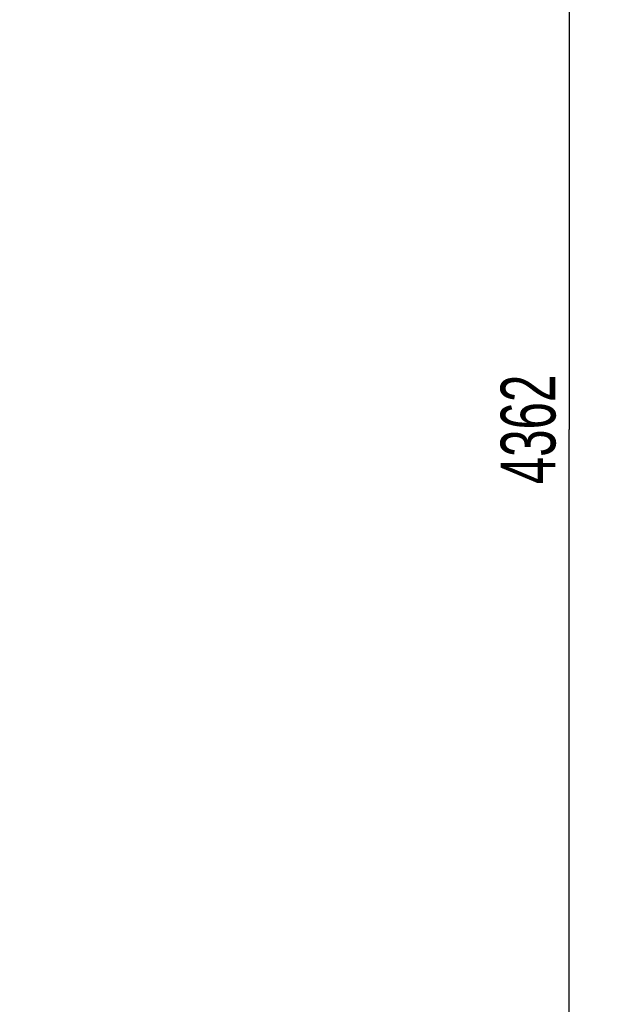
# Model space of a CAD drawing. Header units: millimetres. Extents: x 0 to 1189, y 0 to 841.
# Tile 37 of 117: x 219 to 256, y 603 to 666. Entities that reach past the tile are written whole.
import ezdxf
from ezdxf.enums import TextEntityAlignment as Align

# ---------------------------------------------------------------- set-up
doc = ezdxf.new("R2010")
doc.units = ezdxf.units.MM
doc.header["$LTSCALE"] = 65.395
doc.layers.get('0').update_dxf_attribs({"linetype": 'CONTINUOUS'})
doc.styles.get("Standard").update_dxf_attribs({"font": 'txt', "width": 0.6})
doc.dimstyles.new('DIMSTYLE_2', dxfattribs={"dimtxt": 3.5, "dimasz": 3.5, "dimexe": 1.8, "dimexo": 0, "dimgap": 0.875, "dimtad": 1, "dimdec": 0, "dimlfac": 20, "dimdsep": 46, "dimtxsty": 'Standard', "dimblk": '_FILLED', "dimblk1": '_FILLED', "dimblk2": '_FILLED', "dimcen": 0.09, "dimadec": 0, "dimazin": 0, "dimtp": 2, "dimtm": 2, "dimtfac": 1, "dimtdec": 0, "dimtofl": 0, "dimtmove": 0, "dimatfit": 3, "dimldrblk": '_FILLED', "dimfxl": 1, "dimtolj": 1, "dimarcsym": 0})

# ---------------------------------------------------------------- blocks, each defined once
blk = doc.blocks.new('_FILLED')
at = {"color": 0, "linetype": 'ByBlock'}
blk.add_solid([(0, 0), (-1, 0.167), (-1, -0.167)], dxfattribs=at)
blk = doc.blocks.new('*D15')
at = {"color": 2, "linetype": 'Continuous'}
for p, q in [((178.483, 748.515), (255.587, 748.515)), ((253.787, 748.515), (253.787, 639.458)), ((253.787, 530.4), (253.787, 639.458)), ((196.058, 530.4), (255.587, 530.4))]:
    blk.add_line(p, q, dxfattribs=at)
at = {"color": 2, "linetype": 'Continuous', "xscale": 3.5, "yscale": 3.5, "zscale": 3.5}
for p, rotation in [((253.787, 748.515), 90), ((253.787, 530.4), 270)]:
    blk.add_blockref('_FILLED', p, dxfattribs=dict(at, rotation=rotation))
at = {"color": 2, "linetype": 'Continuous', "width": 0.672619}
blk.add_text('4362', height=3.5, rotation=90, dxfattribs=at).set_placement((252.912, 639.458), align=Align.CENTER)

msp = doc.modelspace()

# ---------------------------------------------------------------- dimensions: what is measured, and where the dimension line sits
at = {"color": 2, "linetype": 'Continuous'}
dim = msp.add_linear_dim(base=(253.78703, 748.51511), p1=(196.05803, 530.4), p2=(178.48303, 748.51511), angle=90, dimstyle='DIMSTYLE_2', dxfattribs=at)
dim.commit()
dim.dimension.update_dxf_attribs({"geometry": '*D15', "text_midpoint": (253.78703, 639.12422), "dimtype": 160})

doc.saveas('drawing.dxf')
